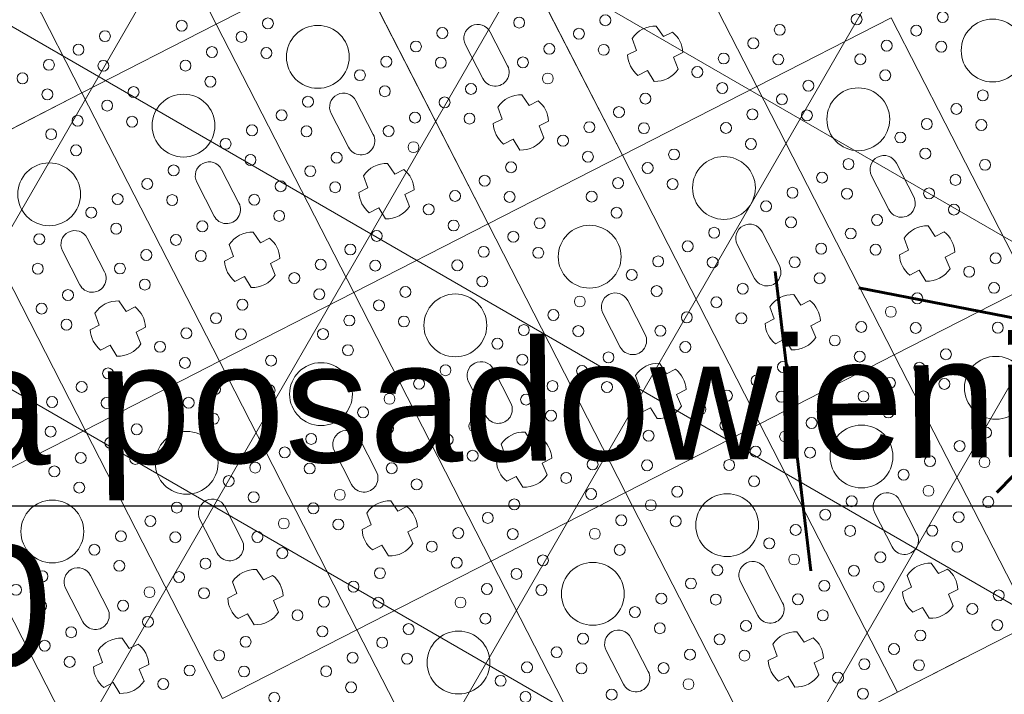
# Model space of a CAD drawing. Header units: metres. Extents: x 7472034 to 8440138, y 5890133 to 5961460.
# Tile 64 of 103: x 8439531.74 to 8439535.65, y 5890376.83 to 5890379.51. Entities that reach past the tile are written whole.
import ezdxf

# ---------------------------------------------------------------- set-up
doc = ezdxf.new("R2010")
doc.units = ezdxf.units.M
doc.header["$MEASUREMENT"] = 0
for name, pattern in [('$0$L218_500', [1, 0.5, -0.5]), ('ACAD_ISO03W100', [30, 12, -18]), ('CENTER', [2, 1.25, -0.25, 0.25, -0.25])]:
    doc.linetypes.add(name, pattern=pattern)
doc.layers.get('0').update_dxf_attribs({"linetype": 'CONTINUOUS', "lineweight": 5})
for name, color, linetype, lineweight in [('### rzędne', 172, 'CONTINUOUS', 5), ('___DR.warstwice', 7, 'CONTINUOUS', 5), ('__GRANICA', 5, 'ACAD_ISO03W100', 80), ('_IS.BLOK.KD.doziemne', 7, 'CONTINUOUS', 5), ('_IS.TCH.V.skrzynki.0', 101, 'CONTINUOUS', 20), ('_IS.TCH.V.skrzynki.1', 97, 'CONTINUOUS', 20), ('_IS.TCH.V.skrzynki.2', 93, 'CONTINUOUS', 20)]:
    doc.layers.add(name, color=color, linetype=linetype, lineweight=lineweight)
doc.styles.add('ARIAL', font='arial.ttf')

# ---------------------------------------------------------------- blocks, each defined once
blk = doc.blocks.new('A$C57F34CC8')
at = {"layer": '__GRANICA', "color": 246, "lineweight": 60, "ltscale": 0.1}
for p, q in [((122.4455157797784, 6.245515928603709), (120.9349854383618, 6.541692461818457)), ((120.9349854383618, 6.541692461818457), (121.128659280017, 4.925928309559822))]:
    blk.add_line(p, q, dxfattribs=at)
blk.add_lwpolyline([(104.5474768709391, 61.49084398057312), (124.7534257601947, 8.664832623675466), (116.2782638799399, -2.598389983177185e-07), (87.50180485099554, 5.853071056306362), (75.53745610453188, 9.185393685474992), (65.1202681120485, 10.79332474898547), (52.65768154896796, 12.23814885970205), (35.11359243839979, 14.25579591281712), (31.17050394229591, 14.72508112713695), (-8.847564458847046e-07, 23.87893649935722)], dxfattribs=at)
blk = doc.blocks.new('*U25')
at = {"lineweight": 5}
for p, q in [((2400, 19799.40002381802), (2400, 19199.39999997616)), ((3600.000047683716, 19799.40002381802), (2400, 19799.40002381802)), ((2400, 19799.39999997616), (3600.000047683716, 19799.39999997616)), ((2400.000047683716, 19199.39999997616), (2400.000047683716, 19799.40002381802)), ((3600, 19799.40002381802), (3600, 19199.39999997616)), ((3600.000047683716, 19199.39999997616), (3600.000047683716, 19799.40002381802)), ((3254.200035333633, 19599.41180765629), (3254.200035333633, 19559.27779868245)), ((3345.251703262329, 19557.3414337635), (3345.251703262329, 19599.66109861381)), ((3075.600023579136, 19554.90001261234), (2924.400023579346, 19554.90001189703)), ((3254.200035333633, 19559.27779868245), (3203.997000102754, 19553.0974925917)), ((3395.871898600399, 19553.33129808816), (3345.251703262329, 19557.3414337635)), ((2924.400023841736, 19443.90001189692), (3075.600023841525, 19443.90001189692)), ((3203.997000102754, 19445.70253120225), (3254.200035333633, 19439.52222511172)), ((3254.200035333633, 19439.52222511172), (3254.200035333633, 19399.38821613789)), ((3345.251703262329, 19441.45859003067), (3395.871898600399, 19445.46872570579)), ((3345.251703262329, 19399.13892518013), (3345.251703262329, 19441.45859003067)), ((2400.000047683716, 19199.40002381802), (1200, 19199.40002381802)), ((1200, 19199.39999997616), (2400.000047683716, 19199.39999997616)), ((2400, 19199.40002381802), (2400, 18599.39999997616)), ((3600.000047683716, 19199.40002381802), (2400, 19199.40002381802)), ((2400, 19199.39999997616), (3600.000047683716, 19199.39999997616)), ((2400.000047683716, 18599.39999997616), (2400.000047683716, 19199.40002381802)), ((3600, 19199.40002381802), (3600, 18599.39999997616)), ((4800.000047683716, 19199.40002381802), (3600, 19199.40002381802)), ((3600, 19199.39999997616), (4800.000047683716, 19199.39999997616)), ((3600.000047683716, 18599.39999997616), (3600.000047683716, 19199.40002381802)), ((4800.000047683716, 18599.39999997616), (4800.000047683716, 19199.40002381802)), ((2054.200035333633, 18999.41180765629), (2054.200035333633, 18959.27779868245)), ((2145.251703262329, 18957.3414337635), (2145.251703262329, 18999.66109861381)), ((3254.200035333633, 18999.41180765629), (3254.200035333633, 18959.27779868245)), ((3345.251703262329, 18957.3414337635), (3345.251703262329, 18999.66109861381)), ((4454.200035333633, 18999.41180765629), (4454.200035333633, 18959.27779868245)), ((4545.251703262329, 18957.3414337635), (4545.251703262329, 18999.66109861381)), ((2054.200035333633, 18959.27779868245), (2003.997000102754, 18953.0974925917)), ((2195.871898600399, 18953.33129808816), (2145.251703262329, 18957.3414337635)), ((3075.600023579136, 18954.90001261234), (2924.400023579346, 18954.90001189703)), ((3254.200035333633, 18959.27779868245), (3203.997000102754, 18953.0974925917)), ((3395.871898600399, 18953.33129808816), (3345.251703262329, 18957.3414337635)), ((4275.600023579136, 18954.90001261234), (4124.400023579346, 18954.90001189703)), ((4454.200035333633, 18959.27779868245), (4403.997000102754, 18953.0974925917)), ((4595.871898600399, 18953.33129808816), (4545.251703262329, 18957.3414337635)), ((2003.997000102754, 18845.70253120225), (2054.200035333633, 18839.52222511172)), ((2054.200035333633, 18839.52222511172), (2054.200035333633, 18799.38821613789)), ((2145.251703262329, 18841.45859003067), (2195.871898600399, 18845.46872570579)), ((2145.251703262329, 18799.13892518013), (2145.251703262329, 18841.45859003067)), ((2924.400023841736, 18843.90001189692), (3075.600023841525, 18843.90001189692)), ((3203.997000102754, 18845.70253120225), (3254.200035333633, 18839.52222511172)), ((3254.200035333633, 18839.52222511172), (3254.200035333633, 18799.38821613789)), ((3345.251703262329, 18841.45859003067), (3395.871898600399, 18845.46872570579)), ((3345.251703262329, 18799.13892518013), (3345.251703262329, 18841.45859003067)), ((4124.400023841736, 18843.90001189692), (4275.600023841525, 18843.90001189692)), ((4403.997000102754, 18845.70253120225), (4454.200035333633, 18839.52222511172)), ((4454.200035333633, 18839.52222511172), (4454.200035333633, 18799.38821613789)), ((4545.251703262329, 18841.45859003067), (4595.871898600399, 18845.46872570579)), ((4545.251703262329, 18799.13892518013), (4545.251703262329, 18841.45859003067)), ((2400.000047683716, 18599.40002381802), (1200, 18599.40002381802)), ((1200, 18599.39999997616), (2400.000047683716, 18599.39999997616)), ((2400, 18599.40002381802), (2400, 17999.39999997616)), ((3600.000047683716, 18599.40002381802), (2400, 18599.40002381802)), ((2400, 18599.39999997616), (3600.000047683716, 18599.39999997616)), ((2400.000047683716, 17999.39999997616), (2400.000047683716, 18599.40002381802)), ((3600, 18599.40002381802), (3600, 17999.39999997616)), ((4800.000047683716, 18599.40002381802), (3600, 18599.40002381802)), ((3600, 18599.39999997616), (4800.000047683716, 18599.39999997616)), ((3600.000047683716, 17999.39999997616), (3600.000047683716, 18599.40002381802)), ((4800.000047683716, 17999.39999997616), (4800.000047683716, 18599.40002381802)), ((2054.200035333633, 18399.41180765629), (2054.200035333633, 18359.27779868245)), ((2145.251703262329, 18357.3414337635), (2145.251703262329, 18399.66109861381)), ((3254.200035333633, 18399.41180765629), (3254.200035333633, 18359.27779868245)), ((3345.251703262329, 18357.3414337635), (3345.251703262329, 18399.66109861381)), ((4454.200035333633, 18399.41180765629), (4454.200035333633, 18359.27779868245)), ((4545.251703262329, 18357.3414337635), (4545.251703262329, 18399.66109861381)), ((1875.600023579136, 18354.90001261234), (1724.400023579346, 18354.90001189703)), ((2054.200035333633, 18359.27779868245), (2003.997000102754, 18353.0974925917)), ((2195.871898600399, 18353.33129808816), (2145.251703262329, 18357.3414337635)), ((3075.600023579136, 18354.90001261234), (2924.400023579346, 18354.90001189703)), ((3254.200035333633, 18359.27779868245), (3203.997000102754, 18353.0974925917)), ((3395.871898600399, 18353.33129808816), (3345.251703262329, 18357.3414337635)), ((4275.600023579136, 18354.90001261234), (4124.400023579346, 18354.90001189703)), ((4454.200035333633, 18359.27779868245), (4403.997000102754, 18353.0974925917)), ((4595.871898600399, 18353.33129808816), (4545.251703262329, 18357.3414337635)), ((1724.400023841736, 18243.90001189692), (1875.600023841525, 18243.90001189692)), ((2003.997000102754, 18245.70253120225), (2054.200035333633, 18239.52222511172)), ((2145.251703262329, 18241.45859003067), (2195.871898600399, 18245.46872570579)), ((2924.400023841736, 18243.90001189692), (3075.600023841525, 18243.90001189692)), ((3203.997000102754, 18245.70253120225), (3254.200035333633, 18239.52222511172)), ((3345.251703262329, 18241.45859003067), (3395.871898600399, 18245.46872570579)), ((4124.400023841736, 18243.90001189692), (4275.600023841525, 18243.90001189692)), ((4403.997000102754, 18245.70253120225), (4454.200035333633, 18239.52222511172)), ((4545.251703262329, 18241.45859003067), (4595.871898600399, 18245.46872570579)), ((2054.200035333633, 18239.52222511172), (2054.200035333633, 18199.38821613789)), ((2145.251703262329, 18199.13892518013), (2145.251703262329, 18241.45859003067)), ((3254.200035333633, 18239.52222511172), (3254.200035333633, 18199.38821613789)), ((3345.251703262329, 18199.13892518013), (3345.251703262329, 18241.45859003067)), ((4454.200035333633, 18239.52222511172), (4454.200035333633, 18199.38821613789)), ((4545.251703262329, 18199.13892518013), (4545.251703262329, 18241.45859003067)), ((1200, 17999.40002381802), (1200, 17399.39999997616)), ((2400.000047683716, 17999.40002381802), (1200, 17999.40002381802)), ((1200, 17999.39999997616), (2400.000047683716, 17999.39999997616)), ((1200.000047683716, 17399.39999997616), (1200.000047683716, 17999.40002381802)), ((2400, 17999.40002381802), (2400, 17399.39999997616)), ((3600.000047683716, 17999.40002381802), (2400, 17999.40002381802)), ((2400, 17999.39999997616), (3600.000047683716, 17999.39999997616)), ((2400.000047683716, 17399.39999997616), (2400.000047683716, 17999.40002381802)), ((3600, 17999.40002381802), (3600, 17399.39999997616)), ((4800.000047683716, 17999.40002381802), (3600, 17999.40002381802)), ((3600, 17999.39999997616), (4800.000047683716, 17999.39999997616)), ((3600.000047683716, 17399.39999997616), (3600.000047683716, 17999.40002381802)), ((2054.200035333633, 17799.41180765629), (2054.200035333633, 17759.27779868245)), ((2145.251703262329, 17757.3414337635), (2145.251703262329, 17799.66109861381)), ((3254.200035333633, 17799.41180765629), (3254.200035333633, 17759.27779868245)), ((3345.251703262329, 17757.3414337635), (3345.251703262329, 17799.66109861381)), ((1875.600023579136, 17754.90001261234), (1724.400023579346, 17754.90001189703)), ((2054.200035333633, 17759.27779868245), (2003.997000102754, 17753.0974925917)), ((2195.871898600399, 17753.33129808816), (2145.251703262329, 17757.3414337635)), ((3075.600023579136, 17754.90001261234), (2924.400023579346, 17754.90001189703)), ((3254.200035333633, 17759.27779868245), (3203.997000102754, 17753.0974925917)), ((3395.871898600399, 17753.33129808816), (3345.251703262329, 17757.3414337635)), ((4275.600023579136, 17754.90001261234), (4124.400023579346, 17754.90001189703)), ((1724.400023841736, 17643.90001189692), (1875.600023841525, 17643.90001189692)), ((2003.997000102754, 17645.70253120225), (2054.200035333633, 17639.52222511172)), ((2054.200035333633, 17639.52222511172), (2054.200035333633, 17599.38821613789)), ((2145.251703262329, 17641.45859003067), (2195.871898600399, 17645.46872570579)), ((2145.251703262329, 17599.13892518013), (2145.251703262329, 17641.45859003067)), ((2924.400023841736, 17643.90001189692), (3075.600023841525, 17643.90001189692)), ((3203.997000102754, 17645.70253120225), (3254.200035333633, 17639.52222511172)), ((3254.200035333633, 17639.52222511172), (3254.200035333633, 17599.38821613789)), ((3345.251703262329, 17641.45859003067), (3395.871898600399, 17645.46872570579)), ((3345.251703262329, 17599.13892518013), (3345.251703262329, 17641.45859003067)), ((4124.400023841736, 17643.90001189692), (4275.600023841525, 17643.90001189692)), ((1200.000047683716, 17399.40002381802), (0, 17399.40002381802)), ((0, 17399.39999997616), (1200.000047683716, 17399.39999997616)), ((1200, 17399.40002381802), (1200, 16799.39999997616)), ((2400.000047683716, 17399.40002381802), (1200, 17399.40002381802)), ((1200, 17399.39999997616), (2400.000047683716, 17399.39999997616)), ((1200.000047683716, 16799.39999997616), (1200.000047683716, 17399.40002381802)), ((2400, 17399.40002381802), (2400, 16799.39999997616)), ((3600.000047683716, 17399.40002381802), (2400, 17399.40002381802)), ((2400, 17399.39999997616), (3600.000047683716, 17399.39999997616)), ((2400.000047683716, 16799.39999997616), (2400.000047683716, 17399.40002381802)), ((3600, 17399.40002381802), (3600, 16799.39999997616)), ((4800.000047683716, 17399.40002381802), (3600, 17399.40002381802)), ((3600, 17399.39999997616), (4800.000047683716, 17399.39999997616)), ((3600.000047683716, 16799.39999997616), (3600.000047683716, 17399.40002381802)), ((2054.200035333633, 17199.41180765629), (2054.200035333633, 17159.27779868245)), ((2145.251703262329, 17157.3414337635), (2145.251703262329, 17199.66109861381)), ((3254.200035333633, 17199.41180765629), (3254.200035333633, 17159.27779868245)), ((3345.251703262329, 17157.3414337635), (3345.251703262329, 17199.66109861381)), ((1875.600023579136, 17154.90001261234), (1724.400023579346, 17154.90001189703)), ((2054.200035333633, 17159.27779868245), (2003.997000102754, 17153.0974925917)), ((2195.871898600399, 17153.33129808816), (2145.251703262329, 17157.3414337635)), ((3075.600023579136, 17154.90001261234), (2924.400023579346, 17154.90001189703)), ((3254.200035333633, 17159.27779868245), (3203.997000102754, 17153.0974925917)), ((3395.871898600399, 17153.33129808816), (3345.251703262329, 17157.3414337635)), ((1724.400023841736, 17043.90001189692), (1875.600023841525, 17043.90001189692)), ((2003.997000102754, 17045.70253120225), (2054.200035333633, 17039.52222511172)), ((2054.200035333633, 17039.52222511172), (2054.200035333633, 16999.38821613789)), ((2145.251703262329, 17041.45859003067), (2195.871898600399, 17045.46872570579)), ((2145.251703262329, 16999.13892518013), (2145.251703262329, 17041.45859003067)), ((2924.400023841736, 17043.90001189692), (3075.600023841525, 17043.90001189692)), ((3203.997000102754, 17045.70253120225), (3254.200035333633, 17039.52222511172)), ((3254.200035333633, 17039.52222511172), (3254.200035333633, 16999.38821613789)), ((3345.251703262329, 17041.45859003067), (3395.871898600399, 17045.46872570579)), ((3345.251703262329, 16999.13892518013), (3345.251703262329, 17041.45859003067)), ((1200.000047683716, 16799.40002381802), (0, 16799.40002381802)), ((0, 16799.39999997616), (1200.000047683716, 16799.39999997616)), ((1200, 16799.40002381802), (1200, 16199.39999997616)), ((2400.000047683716, 16799.40002381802), (1200, 16799.40002381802)), ((1200, 16799.39999997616), (2400.000047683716, 16799.39999997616)), ((1200.000047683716, 16199.39999997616), (1200.000047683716, 16799.40002381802)), ((2400, 16799.40002381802), (2400, 16199.39999997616)), ((3600.000047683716, 16799.40002381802), (2400, 16799.40002381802)), ((2400, 16799.39999997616), (3600.000047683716, 16799.39999997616)), ((2400.000047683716, 16199.39999997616), (2400.000047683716, 16799.40002381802)), ((3600, 16799.40002381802), (3600, 16199.39999997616)), ((4800.000047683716, 16799.40002381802), (3600, 16799.40002381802)), ((3600, 16799.39999997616), (4800.000047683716, 16799.39999997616)), ((3600.000047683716, 16199.39999997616), (3600.000047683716, 16799.40002381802)), ((2145.251703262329, 16557.3414337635), (2145.251703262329, 16599.66109861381)), ((3345.251703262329, 16557.3414337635), (3345.251703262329, 16599.66109861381)), ((2054.200035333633, 16599.41180765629), (2054.200035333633, 16559.27779868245)), ((3254.200035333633, 16599.41180765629), (3254.200035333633, 16559.27779868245)), ((1875.600023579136, 16554.90001261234), (1724.400023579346, 16554.90001189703)), ((2054.200035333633, 16559.27779868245), (2003.997000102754, 16553.0974925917)), ((2195.871898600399, 16553.33129808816), (2145.251703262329, 16557.3414337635)), ((3075.600023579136, 16554.90001261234), (2924.400023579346, 16554.90001189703)), ((3254.200035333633, 16559.27779868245), (3203.997000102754, 16553.0974925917)), ((3395.871898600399, 16553.33129808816), (3345.251703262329, 16557.3414337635)), ((1724.400023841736, 16443.90001189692), (1875.600023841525, 16443.90001189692)), ((2003.997000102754, 16445.70253120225), (2054.200035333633, 16439.52222511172)), ((2145.251703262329, 16441.45859003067), (2195.871898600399, 16445.46872570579)), ((2924.400023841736, 16443.90001189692), (3075.600023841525, 16443.90001189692)), ((3203.997000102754, 16445.70253120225), (3254.200035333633, 16439.52222511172)), ((3345.251703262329, 16441.45859003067), (3395.871898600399, 16445.46872570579)), ((2054.200035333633, 16439.52222511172), (2054.200035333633, 16399.38821613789)), ((2145.251703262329, 16399.13892518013), (2145.251703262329, 16441.45859003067)), ((3254.200035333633, 16439.52222511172), (3254.200035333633, 16399.38821613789)), ((3345.251703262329, 16399.13892518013), (3345.251703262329, 16441.45859003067)), ((2400.000047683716, 16199.40002381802), (1200, 16199.40002381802)), ((1200, 16199.39999997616), (2400.000047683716, 16199.39999997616)), ((2400, 16199.40002381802), (2400, 15599.39999997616)), ((3600.000047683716, 16199.40002381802), (2400, 16199.40002381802)), ((2400, 16199.39999997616), (3600.000047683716, 16199.39999997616)), ((2400.000047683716, 15599.39999997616), (2400.000047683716, 16199.40002381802)), ((3254.200035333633, 15999.41180765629), (3254.200035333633, 15959.27779868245)), ((3345.251703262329, 15957.3414337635), (3345.251703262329, 15999.66109861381)), ((3075.600023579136, 15954.90001261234), (2924.400023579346, 15954.90001189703)), ((3254.200035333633, 15959.27779868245), (3203.997000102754, 15953.0974925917)), ((3395.871898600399, 15953.33129808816), (3345.251703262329, 15957.3414337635)), ((2924.400023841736, 15843.90001189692), (3075.600023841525, 15843.90001189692)), ((3203.997000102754, 15845.70253120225), (3254.200035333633, 15839.52222511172)), ((3254.200035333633, 15839.52222511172), (3254.200035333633, 15799.38821613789)), ((3345.251703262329, 15841.45859003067), (3395.871898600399, 15845.46872570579)), ((3345.251703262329, 15799.13892518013), (3345.251703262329, 15841.45859003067)), ((3600.000047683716, 15599.40002381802), (2400, 15599.40002381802)), ((2400, 15599.39999997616), (3600.000047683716, 15599.39999997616))]:
    blk.add_line(p, q, dxfattribs=at)
for centre, radius in [((2700.000023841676, 20099.40001189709), 125), ((2490.936357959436, 19983.4000118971), 21.73927789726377), ((2840.936357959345, 19983.4000118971), 21.73927789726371), ((2593.127355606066, 19924.40001189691), 21.73927789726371), ((2943.127355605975, 19924.40001189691), 21.7392778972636), ((2490.936357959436, 19865.40001189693), 21.73927789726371), ((2840.936357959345, 19865.40001189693), 21.73927789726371), ((3090.936357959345, 19865.40001189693), 21.73927789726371), ((2490.936357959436, 19733.40001189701), 21.7392778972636), ((2840.936357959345, 19733.40001189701), 21.7392778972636), ((3090.936357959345, 19733.40001189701), 21.73927789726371), ((3440.936357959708, 19733.40001189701), 21.7392778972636), ((2343.127355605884, 19674.40001189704), 21.7392778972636), ((2593.127355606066, 19674.40001189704), 21.73927789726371), ((2943.127355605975, 19674.40001189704), 21.7392778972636), ((3193.127355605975, 19674.40001189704), 21.7392778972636), ((3543.127355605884, 19674.40001189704), 21.7392778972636), ((2490.936357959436, 19615.40001189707), 21.73927789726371), ((2700.000023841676, 19499.40001189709), 125), ((2840.936357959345, 19615.40001189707), 21.73927789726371), ((3090.936357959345, 19615.40001189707), 21.7392778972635), ((3440.936357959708, 19615.40001189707), 21.7392778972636), ((3690.936357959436, 19615.40001189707), 21.73927789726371), ((3900.000023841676, 19499.40001189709), 125), ((2240.936357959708, 19383.4000118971), 21.7392778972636), ((2490.936357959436, 19383.4000118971), 21.73927789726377), ((2840.936357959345, 19383.4000118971), 21.73927789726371), ((3090.936357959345, 19383.4000118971), 21.73927789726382), ((3440.936357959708, 19383.4000118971), 21.7392778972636), ((3690.936357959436, 19383.4000118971), 21.73927789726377), ((4040.936357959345, 19383.4000118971), 21.73927789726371), ((2343.127355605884, 19324.40001189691), 21.7392778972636), ((2593.127355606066, 19324.40001189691), 21.73927789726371), ((2943.127355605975, 19324.40001189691), 21.7392778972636), ((3193.127355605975, 19324.40001189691), 21.7392778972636), ((3543.127355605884, 19324.40001189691), 21.7392778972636), ((3793.127355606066, 19324.40001189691), 21.73927789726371), ((4143.127355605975, 19324.40001189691), 21.7392778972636), ((2240.936357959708, 19265.40001189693), 21.7392778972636), ((2490.936357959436, 19265.40001189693), 21.73927789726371), ((2840.936357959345, 19265.40001189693), 21.73927789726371), ((3090.936357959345, 19265.40001189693), 21.73927789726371), ((3440.936357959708, 19265.40001189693), 21.7392778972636), ((3690.936357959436, 19265.40001189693), 21.73927789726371), ((4040.936357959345, 19265.40001189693), 21.73927789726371), ((4290.936357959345, 19265.40001189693), 21.73927789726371), ((2240.936357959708, 19133.40001189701), 21.7392778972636), ((2490.936357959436, 19133.40001189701), 21.7392778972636), ((2840.936357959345, 19133.40001189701), 21.7392778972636), ((3090.936357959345, 19133.40001189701), 21.73927789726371), ((3440.936357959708, 19133.40001189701), 21.7392778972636), ((3690.936357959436, 19133.40001189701), 21.7392778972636), ((4040.936357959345, 19133.40001189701), 21.7392778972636), ((4290.936357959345, 19133.40001189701), 21.73927789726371), ((4640.936357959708, 19133.40001189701), 21.7392778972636), ((2343.127355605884, 19074.40001189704), 21.7392778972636), ((2593.127355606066, 19074.40001189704), 21.73927789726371), ((2943.127355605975, 19074.40001189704), 21.7392778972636), ((3193.127355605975, 19074.40001189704), 21.7392778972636), ((3543.127355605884, 19074.40001189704), 21.7392778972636), ((3793.127355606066, 19074.40001189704), 21.73927789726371), ((4143.127355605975, 19074.40001189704), 21.7392778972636), ((4393.127355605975, 19074.40001189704), 21.7392778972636), ((4743.127355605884, 19074.40001189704), 21.7392778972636), ((2240.936357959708, 19015.40001189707), 21.7392778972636), ((2490.936357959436, 19015.40001189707), 21.73927789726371), ((2840.936357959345, 19015.40001189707), 21.73927789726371), ((3090.936357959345, 19015.40001189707), 21.7392778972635), ((3440.936357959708, 19015.40001189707), 21.7392778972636), ((3690.936357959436, 19015.40001189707), 21.73927789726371), ((4040.936357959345, 19015.40001189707), 21.73927789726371), ((4290.936357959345, 19015.40001189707), 21.7392778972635), ((4640.936357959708, 19015.40001189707), 21.7392778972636), ((2700.000023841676, 18899.40001189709), 125), ((3900.000023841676, 18899.40001189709), 125), ((1890.936357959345, 18783.4000118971), 21.73927789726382), ((2240.936357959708, 18783.4000118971), 21.7392778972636), ((2490.936357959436, 18783.4000118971), 21.73927789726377), ((2840.936357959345, 18783.4000118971), 21.73927789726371), ((3090.936357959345, 18783.4000118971), 21.73927789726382), ((3440.936357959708, 18783.4000118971), 21.7392778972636), ((3690.936357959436, 18783.4000118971), 21.73927789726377), ((4040.936357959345, 18783.4000118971), 21.73927789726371), ((4290.936357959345, 18783.4000118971), 21.73927789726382), ((4640.936357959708, 18783.4000118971), 21.7392778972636), ((1993.127355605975, 18724.40001189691), 21.7392778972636), ((2343.127355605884, 18724.40001189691), 21.7392778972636), ((2593.127355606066, 18724.40001189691), 21.73927789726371), ((2943.127355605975, 18724.40001189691), 21.7392778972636), ((3193.127355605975, 18724.40001189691), 21.7392778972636), ((3543.127355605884, 18724.40001189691), 21.7392778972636), ((3793.127355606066, 18724.40001189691), 21.73927789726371), ((4143.127355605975, 18724.40001189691), 21.7392778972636), ((4393.127355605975, 18724.40001189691), 21.7392778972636), ((4743.127355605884, 18724.40001189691), 21.7392778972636), ((1890.936357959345, 18665.40001189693), 21.73927789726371), ((2240.936357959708, 18665.40001189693), 21.7392778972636), ((2490.936357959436, 18665.40001189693), 21.73927789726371), ((2840.936357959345, 18665.40001189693), 21.73927789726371), ((3090.936357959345, 18665.40001189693), 21.73927789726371), ((3440.936357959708, 18665.40001189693), 21.7392778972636), ((3690.936357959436, 18665.40001189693), 21.73927789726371), ((4040.936357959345, 18665.40001189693), 21.73927789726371), ((4290.936357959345, 18665.40001189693), 21.73927789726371), ((4640.936357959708, 18665.40001189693), 21.7392778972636), ((1890.936357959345, 18533.40001189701), 21.73927789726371), ((2240.936357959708, 18533.40001189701), 21.7392778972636), ((2490.936357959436, 18533.40001189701), 21.7392778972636), ((2840.936357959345, 18533.40001189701), 21.7392778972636), ((3090.936357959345, 18533.40001189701), 21.73927789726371), ((3440.936357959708, 18533.40001189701), 21.7392778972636), ((3690.936357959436, 18533.40001189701), 21.7392778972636), ((4040.936357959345, 18533.40001189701), 21.7392778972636), ((4290.936357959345, 18533.40001189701), 21.73927789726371), ((4640.936357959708, 18533.40001189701), 21.7392778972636), ((1743.127355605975, 18474.40001189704), 21.7392778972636), ((1993.127355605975, 18474.40001189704), 21.7392778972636), ((2343.127355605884, 18474.40001189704), 21.7392778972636), ((2593.127355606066, 18474.40001189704), 21.73927789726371), ((2943.127355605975, 18474.40001189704), 21.7392778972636), ((3193.127355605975, 18474.40001189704), 21.7392778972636), ((3543.127355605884, 18474.40001189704), 21.7392778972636), ((3793.127355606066, 18474.40001189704), 21.73927789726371), ((4143.127355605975, 18474.40001189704), 21.7392778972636), ((4393.127355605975, 18474.40001189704), 21.7392778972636), ((4743.127355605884, 18474.40001189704), 21.7392778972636), ((1890.936357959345, 18415.40001189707), 21.7392778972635), ((2240.936357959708, 18415.40001189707), 21.7392778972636), ((2490.936357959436, 18415.40001189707), 21.73927789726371), ((2700.000023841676, 18299.40001189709), 125), ((2840.936357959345, 18415.40001189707), 21.73927789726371), ((3090.936357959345, 18415.40001189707), 21.7392778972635), ((3440.936357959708, 18415.40001189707), 21.7392778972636), ((3690.936357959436, 18415.40001189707), 21.73927789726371), ((3900.000023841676, 18299.40001189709), 125), ((4040.936357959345, 18415.40001189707), 21.73927789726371), ((4290.936357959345, 18415.40001189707), 21.7392778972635), ((4640.936357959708, 18415.40001189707), 21.7392778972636), ((1640.936357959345, 18183.4000118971), 21.73927789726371), ((1890.936357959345, 18183.4000118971), 21.73927789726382), ((2240.936357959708, 18183.4000118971), 21.7392778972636), ((2490.936357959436, 18183.4000118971), 21.73927789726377), ((2840.936357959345, 18183.4000118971), 21.73927789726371), ((3090.936357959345, 18183.4000118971), 21.73927789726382), ((3440.936357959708, 18183.4000118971), 21.7392778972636), ((3690.936357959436, 18183.4000118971), 21.73927789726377), ((4040.936357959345, 18183.4000118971), 21.73927789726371), ((4290.936357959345, 18183.4000118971), 21.73927789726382), ((1743.127355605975, 18124.40001189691), 21.7392778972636), ((1993.127355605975, 18124.40001189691), 21.7392778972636), ((2343.127355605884, 18124.40001189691), 21.7392778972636), ((2593.127355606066, 18124.40001189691), 21.73927789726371), ((2943.127355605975, 18124.40001189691), 21.7392778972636), ((3193.127355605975, 18124.40001189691), 21.7392778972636), ((3543.127355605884, 18124.40001189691), 21.7392778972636), ((3793.127355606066, 18124.40001189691), 21.73927789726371), ((4143.127355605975, 18124.40001189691), 21.7392778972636), ((4393.127355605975, 18124.40001189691), 21.7392778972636), ((1640.936357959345, 18065.40001189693), 21.73927789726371), ((1890.936357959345, 18065.40001189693), 21.73927789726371), ((2240.936357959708, 18065.40001189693), 21.7392778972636), ((2490.936357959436, 18065.40001189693), 21.73927789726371), ((2840.936357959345, 18065.40001189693), 21.73927789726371), ((3090.936357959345, 18065.40001189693), 21.73927789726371), ((3440.936357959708, 18065.40001189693), 21.7392778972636), ((3690.936357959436, 18065.40001189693), 21.73927789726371), ((4040.936357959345, 18065.40001189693), 21.73927789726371), ((4290.936357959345, 18065.40001189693), 21.73927789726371), ((1640.936357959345, 17933.40001189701), 21.7392778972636), ((1890.936357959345, 17933.40001189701), 21.73927789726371), ((2240.936357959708, 17933.40001189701), 21.7392778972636), ((2490.936357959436, 17933.40001189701), 21.7392778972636), ((2840.936357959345, 17933.40001189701), 21.7392778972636), ((3090.936357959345, 17933.40001189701), 21.73927789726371), ((3440.936357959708, 17933.40001189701), 21.7392778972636), ((3690.936357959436, 17933.40001189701), 21.7392778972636), ((4040.936357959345, 17933.40001189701), 21.7392778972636), ((4290.936357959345, 17933.40001189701), 21.73927789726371), ((1743.127355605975, 17874.40001189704), 21.7392778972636), ((1993.127355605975, 17874.40001189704), 21.7392778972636), ((2343.127355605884, 17874.40001189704), 21.7392778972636), ((2593.127355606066, 17874.40001189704), 21.73927789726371), ((2943.127355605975, 17874.40001189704), 21.7392778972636), ((3193.127355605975, 17874.40001189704), 21.7392778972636), ((3543.127355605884, 17874.40001189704), 21.7392778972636), ((3793.127355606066, 17874.40001189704), 21.73927789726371), ((4143.127355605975, 17874.40001189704), 21.7392778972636), ((4393.127355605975, 17874.40001189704), 21.7392778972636), ((1500.000023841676, 17699.40001189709), 125), ((1640.936357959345, 17815.40001189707), 21.73927789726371), ((1890.936357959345, 17815.40001189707), 21.7392778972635), ((2240.936357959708, 17815.40001189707), 21.7392778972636), ((2490.936357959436, 17815.40001189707), 21.73927789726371), ((2700.000023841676, 17699.40001189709), 125), ((2840.936357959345, 17815.40001189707), 21.73927789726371), ((3090.936357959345, 17815.40001189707), 21.7392778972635), ((3440.936357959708, 17815.40001189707), 21.7392778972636), ((3690.936357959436, 17815.40001189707), 21.73927789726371), ((3900.000023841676, 17699.40001189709), 125), ((4040.936357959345, 17815.40001189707), 21.73927789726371), ((4290.936357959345, 17815.40001189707), 21.7392778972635), ((1290.936357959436, 17583.4000118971), 21.73927789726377), ((1640.936357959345, 17583.4000118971), 21.73927789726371), ((1890.936357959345, 17583.4000118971), 21.73927789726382), ((2240.936357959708, 17583.4000118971), 21.7392778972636), ((2490.936357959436, 17583.4000118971), 21.73927789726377), ((2840.936357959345, 17583.4000118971), 21.73927789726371), ((3090.936357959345, 17583.4000118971), 21.73927789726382), ((3440.936357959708, 17583.4000118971), 21.7392778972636), ((3690.936357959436, 17583.4000118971), 21.73927789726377), ((4040.936357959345, 17583.4000118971), 21.73927789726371), ((4290.936357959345, 17583.4000118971), 21.73927789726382), ((1393.127355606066, 17524.40001189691), 21.73927789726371), ((1743.127355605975, 17524.40001189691), 21.7392778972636), ((1993.127355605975, 17524.40001189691), 21.7392778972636), ((2343.127355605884, 17524.40001189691), 21.7392778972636), ((2593.127355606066, 17524.40001189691), 21.73927789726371), ((2943.127355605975, 17524.40001189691), 21.7392778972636), ((3193.127355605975, 17524.40001189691), 21.7392778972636), ((3543.127355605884, 17524.40001189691), 21.7392778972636), ((3793.127355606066, 17524.40001189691), 21.73927789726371), ((4143.127355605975, 17524.40001189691), 21.7392778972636), ((1290.936357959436, 17465.40001189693), 21.73927789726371), ((1640.936357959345, 17465.40001189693), 21.73927789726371), ((1890.936357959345, 17465.40001189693), 21.73927789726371), ((2240.936357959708, 17465.40001189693), 21.7392778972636), ((2490.936357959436, 17465.40001189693), 21.73927789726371), ((2840.936357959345, 17465.40001189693), 21.73927789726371), ((3090.936357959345, 17465.40001189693), 21.73927789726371), ((3440.936357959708, 17465.40001189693), 21.7392778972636), ((3690.936357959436, 17465.40001189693), 21.73927789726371), ((4040.936357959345, 17465.40001189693), 21.73927789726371), ((1290.936357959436, 17333.40001189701), 21.7392778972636), ((1640.936357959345, 17333.40001189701), 21.7392778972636), ((1890.936357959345, 17333.40001189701), 21.73927789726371), ((2240.936357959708, 17333.40001189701), 21.7392778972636), ((2490.936357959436, 17333.40001189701), 21.7392778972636), ((2840.936357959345, 17333.40001189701), 21.7392778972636), ((3090.936357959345, 17333.40001189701), 21.73927789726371), ((3440.936357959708, 17333.40001189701), 21.7392778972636), ((3690.936357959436, 17333.40001189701), 21.7392778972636), ((4040.936357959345, 17333.40001189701), 21.7392778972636), ((1143.127355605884, 17274.40001189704), 21.7392778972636), ((1393.127355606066, 17274.40001189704), 21.73927789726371), ((1743.127355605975, 17274.40001189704), 21.7392778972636), ((1993.127355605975, 17274.40001189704), 21.7392778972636), ((2343.127355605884, 17274.40001189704), 21.7392778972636), ((2593.127355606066, 17274.40001189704), 21.73927789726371), ((2943.127355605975, 17274.40001189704), 21.7392778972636), ((3193.127355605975, 17274.40001189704), 21.7392778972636), ((3543.127355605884, 17274.40001189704), 21.7392778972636), ((3793.127355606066, 17274.40001189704), 21.73927789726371), ((4143.127355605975, 17274.40001189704), 21.7392778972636), ((1290.936357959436, 17215.40001189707), 21.73927789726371), ((1640.936357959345, 17215.40001189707), 21.73927789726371), ((1890.936357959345, 17215.40001189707), 21.7392778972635), ((2240.936357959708, 17215.40001189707), 21.7392778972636), ((2490.936357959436, 17215.40001189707), 21.73927789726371), ((2840.936357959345, 17215.40001189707), 21.73927789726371), ((3090.936357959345, 17215.40001189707), 21.7392778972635), ((3440.936357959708, 17215.40001189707), 21.7392778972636), ((3690.936357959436, 17215.40001189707), 21.73927789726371), ((4040.936357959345, 17215.40001189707), 21.73927789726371), ((1500.000023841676, 17099.40001189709), 125), ((2700.000023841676, 17099.40001189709), 125), ((3900.000023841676, 17099.40001189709), 125), ((1040.936357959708, 16983.4000118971), 21.7392778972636), ((1290.936357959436, 16983.4000118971), 21.73927789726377), ((1640.936357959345, 16983.4000118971), 21.73927789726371), ((1890.936357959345, 16983.4000118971), 21.73927789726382), ((2240.936357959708, 16983.4000118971), 21.7392778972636), ((2490.936357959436, 16983.4000118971), 21.73927789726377), ((2840.936357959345, 16983.4000118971), 21.73927789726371), ((3090.936357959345, 16983.4000118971), 21.73927789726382), ((3440.936357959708, 16983.4000118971), 21.7392778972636), ((3690.936357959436, 16983.4000118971), 21.73927789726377), ((1143.127355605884, 16924.40001189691), 21.7392778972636), ((1393.127355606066, 16924.40001189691), 21.73927789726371), ((1743.127355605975, 16924.40001189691), 21.7392778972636), ((1993.127355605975, 16924.40001189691), 21.7392778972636), ((2343.127355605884, 16924.40001189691), 21.7392778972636), ((2593.127355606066, 16924.40001189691), 21.73927789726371), ((2943.127355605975, 16924.40001189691), 21.7392778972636), ((3193.127355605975, 16924.40001189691), 21.7392778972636), ((3543.127355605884, 16924.40001189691), 21.7392778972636), ((3793.127355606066, 16924.40001189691), 21.73927789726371), ((1040.936357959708, 16865.40001189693), 21.7392778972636), ((1290.936357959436, 16865.40001189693), 21.73927789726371), ((1640.936357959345, 16865.40001189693), 21.73927789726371), ((1890.936357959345, 16865.40001189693), 21.73927789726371), ((2240.936357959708, 16865.40001189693), 21.7392778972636), ((2490.936357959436, 16865.40001189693), 21.73927789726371), ((2840.936357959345, 16865.40001189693), 21.73927789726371), ((3090.936357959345, 16865.40001189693), 21.73927789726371), ((3440.936357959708, 16865.40001189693), 21.7392778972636), ((3690.936357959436, 16865.40001189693), 21.73927789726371), ((1040.936357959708, 16733.40001189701), 21.7392778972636), ((1290.936357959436, 16733.40001189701), 21.7392778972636), ((1640.936357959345, 16733.40001189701), 21.7392778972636), ((1890.936357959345, 16733.40001189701), 21.73927789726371), ((2240.936357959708, 16733.40001189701), 21.7392778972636), ((2490.936357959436, 16733.40001189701), 21.7392778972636), ((2840.936357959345, 16733.40001189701), 21.7392778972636), ((3090.936357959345, 16733.40001189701), 21.73927789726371), ((3440.936357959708, 16733.40001189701), 21.7392778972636), ((3690.936357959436, 16733.40001189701), 21.7392778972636), ((1143.127355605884, 16674.40001189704), 21.7392778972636), ((1393.127355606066, 16674.40001189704), 21.73927789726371), ((1743.127355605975, 16674.40001189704), 21.7392778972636), ((1993.127355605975, 16674.40001189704), 21.7392778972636), ((2343.127355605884, 16674.40001189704), 21.7392778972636), ((2593.127355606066, 16674.40001189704), 21.73927789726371), ((2943.127355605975, 16674.40001189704), 21.7392778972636), ((3193.127355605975, 16674.40001189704), 21.7392778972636), ((3543.127355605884, 16674.40001189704), 21.7392778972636), ((3793.127355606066, 16674.40001189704), 21.73927789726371), ((1040.936357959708, 16615.40001189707), 21.7392778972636), ((1290.936357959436, 16615.40001189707), 21.73927789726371), ((1500.000023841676, 16499.40001189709), 125), ((1640.936357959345, 16615.40001189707), 21.73927789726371), ((1890.936357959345, 16615.40001189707), 21.7392778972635), ((2240.936357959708, 16615.40001189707), 21.7392778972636), ((2490.936357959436, 16615.40001189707), 21.73927789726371), ((2700.000023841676, 16499.40001189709), 125), ((2840.936357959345, 16615.40001189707), 21.73927789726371), ((3090.936357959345, 16615.40001189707), 21.7392778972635), ((3440.936357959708, 16615.40001189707), 21.7392778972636), ((3690.936357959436, 16615.40001189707), 21.73927789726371), ((1640.936357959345, 16383.4000118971), 21.73927789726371), ((1890.936357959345, 16383.4000118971), 21.73927789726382), ((2240.936357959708, 16383.4000118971), 21.7392778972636), ((2490.936357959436, 16383.4000118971), 21.73927789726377), ((2840.936357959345, 16383.4000118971), 21.73927789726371), ((3090.936357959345, 16383.4000118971), 21.73927789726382), ((3440.936357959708, 16383.4000118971), 21.7392778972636), ((3690.936357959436, 16383.4000118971), 21.73927789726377), ((1743.127355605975, 16324.40001189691), 21.7392778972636), ((1993.127355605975, 16324.40001189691), 21.7392778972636), ((2343.127355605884, 16324.40001189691), 21.7392778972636), ((2593.127355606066, 16324.40001189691), 21.73927789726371), ((2943.127355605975, 16324.40001189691), 21.7392778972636), ((3193.127355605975, 16324.40001189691), 21.7392778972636), ((3543.127355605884, 16324.40001189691), 21.7392778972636), ((1890.936357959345, 16265.40001189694), 21.73927789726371), ((2240.936357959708, 16265.40001189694), 21.7392778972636), ((2490.936357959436, 16265.40001189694), 21.73927789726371), ((2840.936357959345, 16265.40001189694), 21.73927789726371), ((3090.936357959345, 16265.40001189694), 21.73927789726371), ((3440.936357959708, 16265.40001189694), 21.7392778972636), ((2240.936357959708, 16133.40001189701), 21.7392778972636), ((2490.936357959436, 16133.40001189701), 21.7392778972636), ((2840.936357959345, 16133.40001189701), 21.7392778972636), ((3090.936357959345, 16133.40001189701), 21.73927789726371), ((3440.936357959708, 16133.40001189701), 21.7392778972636), ((2343.127355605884, 16074.40001189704), 21.7392778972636), ((2593.127355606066, 16074.40001189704), 21.73927789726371), ((2943.127355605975, 16074.40001189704), 21.7392778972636), ((3193.127355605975, 16074.40001189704), 21.7392778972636), ((2240.936357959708, 16015.40001189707), 21.7392778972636), ((2490.936357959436, 16015.40001189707), 21.73927789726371), ((2700.000023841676, 15899.40001189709), 125), ((2840.936357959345, 16015.40001189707), 21.73927789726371), ((3090.936357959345, 16015.40001189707), 21.7392778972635), ((3440.936357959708, 16015.40001189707), 21.7392778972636), ((2840.936357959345, 15783.4000118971), 21.73927789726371), ((3090.936357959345, 15783.4000118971), 21.73927789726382), ((2943.127355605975, 15724.40001189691), 21.7392778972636), ((3193.127355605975, 15724.40001189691), 21.7392778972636), ((2840.936357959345, 15665.40001189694), 21.73927789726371), ((3090.936357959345, 15665.40001189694), 21.73927789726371), ((3090.936357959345, 15533.40001189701), 21.73927789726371)]:
    blk.add_circle(centre, radius, dxfattribs=at)
for centre, radius, start, end in [((3300.000023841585, 19499.40001189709), 110, 65.70851514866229, 114.6052205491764), ((2924.400023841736, 19499.40001189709), 55.50000000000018, 90.00000026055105, 270), ((3075.600023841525, 19499.40001189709), 55.50000000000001, 270, 90.00000026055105), ((3300.000023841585, 19499.40001189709), 109.9999999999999, 150.7803558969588, 209.2196441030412), ((3300.000023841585, 19499.40001189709), 110.0000000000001, 330.6407226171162, 29.35927738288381), ((3300.000023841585, 19499.40001189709), 110, 245.3947794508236, 294.2914848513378), ((2100.000023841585, 18899.40001189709), 110, 65.70851514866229, 114.6052205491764), ((3300.000023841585, 18899.40001189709), 110, 65.70851514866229, 114.6052205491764), ((4500.000023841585, 18899.40001189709), 110, 65.70851514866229, 114.6052205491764), ((2100.000023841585, 18899.40001189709), 109.9999999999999, 150.7803558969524, 209.2196441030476), ((2100.000023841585, 18899.40001189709), 110.0000000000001, 330.6407226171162, 29.35927738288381), ((2924.400023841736, 18899.40001189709), 55.50000000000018, 90.00000026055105, 270), ((3075.600023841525, 18899.40001189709), 55.50000000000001, 270, 90.00000026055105), ((3300.000023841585, 18899.40001189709), 109.9999999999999, 150.7803558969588, 209.2196441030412), ((3300.000023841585, 18899.40001189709), 110.0000000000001, 330.6407226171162, 29.35927738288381), ((4124.400023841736, 18899.40001189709), 55.50000000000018, 90.00000026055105, 270), ((4275.600023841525, 18899.40001189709), 55.50000000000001, 270, 90.00000026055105), ((4500.000023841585, 18899.40001189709), 109.9999999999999, 150.7803558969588, 209.2196441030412), ((4500.000023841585, 18899.40001189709), 110.0000000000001, 330.6407226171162, 29.35927738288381), ((2100.000023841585, 18899.40001189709), 110, 245.3947794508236, 294.2914848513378), ((3300.000023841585, 18899.40001189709), 110, 245.3947794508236, 294.2914848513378), ((4500.000023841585, 18899.40001189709), 110, 245.3947794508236, 294.2914848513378), ((2100.000023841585, 18299.40001189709), 110, 65.70851514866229, 114.6052205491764), ((3300.000023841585, 18299.40001189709), 110, 65.70851514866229, 114.6052205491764), ((4500.000023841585, 18299.40001189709), 110, 65.70851514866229, 114.6052205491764), ((1724.400023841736, 18299.40001189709), 55.50000000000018, 90.00000026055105, 270), ((1875.600023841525, 18299.40001189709), 55.50000000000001, 270, 90.00000026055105), ((2100.000023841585, 18299.40001189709), 109.9999999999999, 150.7803558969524, 209.2196441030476), ((2100.000023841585, 18299.40001189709), 110.0000000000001, 330.6407226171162, 29.35927738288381), ((2924.400023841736, 18299.40001189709), 55.50000000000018, 90.00000026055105, 270), ((3075.600023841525, 18299.40001189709), 55.50000000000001, 270, 90.00000026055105), ((3300.000023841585, 18299.40001189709), 109.9999999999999, 150.7803558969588, 209.2196441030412), ((3300.000023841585, 18299.40001189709), 110.0000000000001, 330.6407226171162, 29.35927738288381), ((4124.400023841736, 18299.40001189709), 55.50000000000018, 90.00000026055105, 270), ((4275.600023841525, 18299.40001189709), 55.50000000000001, 270, 90.00000026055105), ((4500.000023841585, 18299.40001189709), 109.9999999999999, 150.7803558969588, 209.2196441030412), ((4500.000023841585, 18299.40001189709), 110.0000000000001, 330.6407226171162, 29.35927738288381), ((2100.000023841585, 18299.40001189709), 110, 245.3947794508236, 294.2914848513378), ((3300.000023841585, 18299.40001189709), 110, 245.3947794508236, 294.2914848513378), ((4500.000023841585, 18299.40001189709), 110, 245.3947794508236, 294.2914848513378), ((2100.000023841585, 17699.40001189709), 110, 65.70851514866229, 114.6052205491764), ((3300.000023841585, 17699.40001189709), 110, 65.70851514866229, 114.6052205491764), ((1724.400023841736, 17699.40001189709), 55.50000000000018, 90.00000026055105, 270), ((1875.600023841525, 17699.40001189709), 55.50000000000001, 270, 90.00000026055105), ((2100.000023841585, 17699.40001189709), 109.9999999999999, 150.7803558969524, 209.2196441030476), ((2100.000023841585, 17699.40001189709), 110.0000000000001, 330.6407226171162, 29.35927738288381), ((2924.400023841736, 17699.40001189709), 55.50000000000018, 90.00000026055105, 270), ((3075.600023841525, 17699.40001189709), 55.50000000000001, 270, 90.00000026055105), ((3300.000023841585, 17699.40001189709), 109.9999999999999, 150.7803558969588, 209.2196441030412), ((3300.000023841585, 17699.40001189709), 110.0000000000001, 330.6407226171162, 29.35927738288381), ((4124.400023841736, 17699.40001189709), 55.50000000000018, 90.00000026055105, 270), ((4275.600023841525, 17699.40001189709), 55.50000000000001, 270, 90.00000026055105), ((2100.000023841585, 17699.40001189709), 110, 245.3947794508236, 294.2914848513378), ((3300.000023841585, 17699.40001189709), 110, 245.3947794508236, 294.2914848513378), ((2100.000023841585, 17099.40001189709), 110, 65.70851514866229, 114.6052205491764), ((3300.000023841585, 17099.40001189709), 110, 65.70851514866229, 114.6052205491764), ((1724.400023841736, 17099.40001189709), 55.50000000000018, 90.00000026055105, 270), ((1875.600023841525, 17099.40001189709), 55.50000000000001, 270, 90.00000026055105), ((2100.000023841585, 17099.40001189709), 109.9999999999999, 150.7803558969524, 209.2196441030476), ((2100.000023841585, 17099.40001189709), 110.0000000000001, 330.6407226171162, 29.35927738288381), ((2924.400023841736, 17099.40001189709), 55.50000000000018, 90.00000026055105, 270), ((3075.600023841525, 17099.40001189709), 55.50000000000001, 270, 90.00000026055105), ((3300.000023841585, 17099.40001189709), 109.9999999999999, 150.7803558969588, 209.2196441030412), ((3300.000023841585, 17099.40001189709), 110.0000000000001, 330.6407226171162, 29.35927738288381), ((2100.000023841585, 17099.40001189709), 110, 245.3947794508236, 294.2914848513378), ((3300.000023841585, 17099.40001189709), 110, 245.3947794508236, 294.2914848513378), ((2100.000023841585, 16499.40001189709), 110, 65.70851514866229, 114.6052205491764), ((3300.000023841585, 16499.40001189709), 110, 65.70851514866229, 114.6052205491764), ((1724.400023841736, 16499.40001189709), 55.50000000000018, 90.00000026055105, 270), ((1875.600023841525, 16499.40001189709), 55.50000000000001, 270, 90.00000026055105), ((2100.000023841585, 16499.40001189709), 109.9999999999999, 150.7803558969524, 209.2196441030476), ((2100.000023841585, 16499.40001189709), 110.0000000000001, 330.640722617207, 29.35927738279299), ((2924.400023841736, 16499.40001189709), 55.50000000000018, 90.00000026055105, 270), ((3075.600023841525, 16499.40001189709), 55.50000000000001, 270, 90.00000026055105), ((3300.000023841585, 16499.40001189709), 109.9999999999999, 150.7803558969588, 209.2196441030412), ((3300.000023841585, 16499.40001189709), 110.0000000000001, 330.640722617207, 29.35927738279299), ((2100.000023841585, 16499.40001189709), 110, 245.3947794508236, 294.2914848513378), ((3300.000023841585, 16499.40001189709), 110, 245.3947794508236, 294.2914848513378), ((3300.000023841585, 15899.40001189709), 110, 65.70851514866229, 114.6052205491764), ((2924.400023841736, 15899.40001189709), 55.50000000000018, 90.00000026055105, 270), ((3075.600023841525, 15899.40001189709), 55.50000000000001, 270, 90.00000026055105), ((3300.000023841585, 15899.40001189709), 109.9999999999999, 150.7803558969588, 209.2196441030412), ((3300.000023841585, 15899.40001189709), 110.0000000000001, 330.640722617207, 29.35927738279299), ((3300.000023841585, 15899.40001189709), 110, 245.3947794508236, 294.2914848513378)]:
    blk.add_arc(centre, radius, start, end, dxfattribs=at)
blk = doc.blocks.new('JPII.KD_aktualizacja rzędnych_20.12.2024')
at = {"layer": '_IS.TCH.V.skrzynki.0', "lineweight": 13}
h = blk.add_hatch(dxfattribs=at)
h.set_pattern_fill('ANSI37', color=256, scale=10, angle=15)
h.set_pattern_definition([(59.99999999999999, (-62.26768374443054, 30.61646902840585), (-1.082531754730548, 0.625), []), (150, (-62.26768374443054, 30.61646902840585), (-0.6250000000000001, -1.082531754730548), [])])
h.paths.add_polyline_path([(8438679.881406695, 5890674.828945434), (8438677.694513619, 5890679.101824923), (8438656.86422629, 5890668.44072127), (8438659.051119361, 5890664.167841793)])
at = {"layer": '_IS.TCH.V.skrzynki.1', "linetype": 'ACAD_ISO03W100', "ltscale": 0.05, "elevation": 7.079631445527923e-07}
blk.add_lwpolyline([(8438677.694513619, 5890679.101824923), (8438679.881406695, 5890674.828945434), (8438659.051119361, 5890664.167841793), (8438656.86422629, 5890668.44072127), (8438677.694513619, 5890679.101824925)], dxfattribs=at)
at = {"layer": '_IS.TCH.V.skrzynki.2', "color": 124, "xscale": 0.001, "yscale": 0.001, "zscale": 0.001, "rotation": 297.1037209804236}
blk.add_blockref('*U25', (8438656.864760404, 5890668.440994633, 7.079631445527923e-07), dxfattribs=at)
blk = doc.blocks.new('A$C2C426404')
at = {"layer": '### rzędne', "color": 0, "lineweight": 25}
blk.add_line((97.5617674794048, 11.69095455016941, -1.543864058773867e-08), (91.08887051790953, 11.69095455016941, -1.543864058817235e-08), dxfattribs=at)
at = {"layer": '### rzędne', "color": 0, "linetype": 'CENTER', "lineweight": 25, "insert": (91.07568879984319, 12.32183564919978, -1.543864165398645e-08), "char_height": 0.48, "attachment_point": 1, "rotation": 0.4319074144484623, "style": 'ARIAL'}
blk.add_mtext('rzędna posadowienia\\P132,10', dxfattribs=at)

msp = doc.modelspace()

# ---------------------------------------------------------------- block references
at = {"layer": '___DR.warstwice', "color": 0, "linetype": 'Continuous', "ltscale": 0.2}
msp.add_blockref('A$C2C426404', (8439438.733810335, 5890365.88383195), dxfattribs=at)
at = {"layer": '__GRANICA', "color": 1, "linetype": 'Continuous', "ltscale": 0.2}
msp.add_blockref('A$C57F34CC8', (8439413.808154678, 5890371.967410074), dxfattribs=at)
at = {"layer": '_IS.BLOK.KD.doziemne', "linetype": '$0$L218_500'}
msp.add_blockref('JPII.KD_aktualizacja rzędnych_20.12.2024', (859.6212462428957, -295.8072097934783), dxfattribs=at)

doc.saveas('drawing.dxf')
